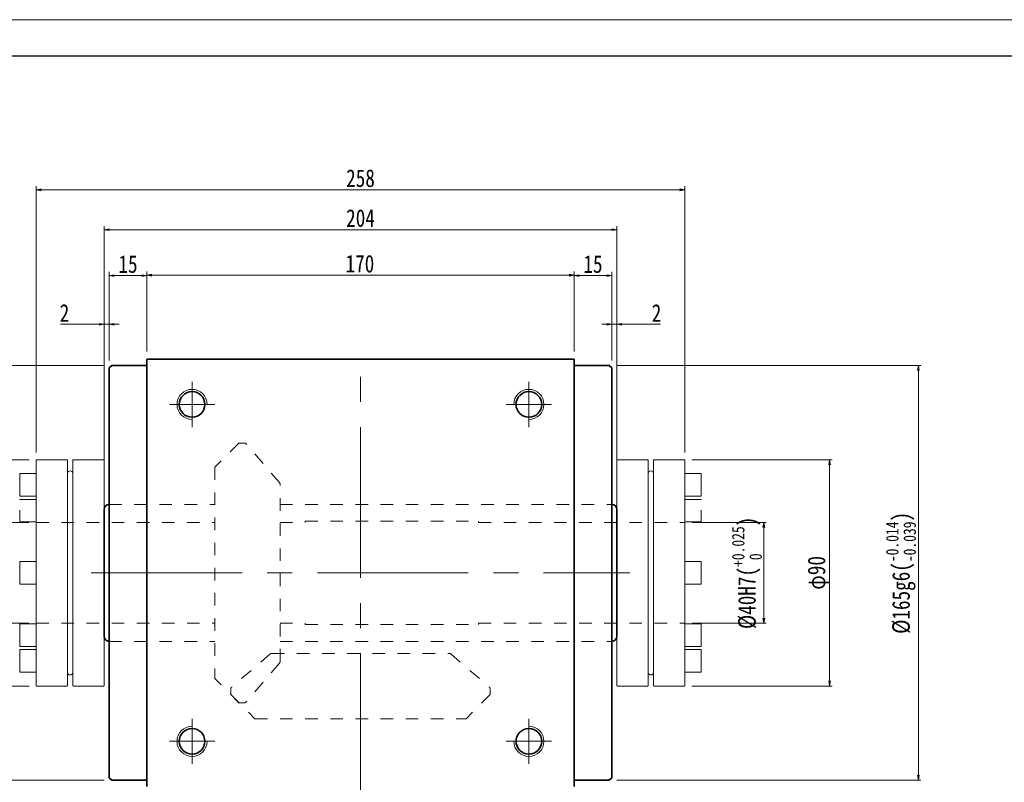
# Model space of a CAD drawing. Header units: millimetres. Extents: x 5237 to 6463, y 169 to 1031.
# Tile 4 of 7: x 5440 to 5831, y 728 to 1031. Entities that reach past the tile are written whole.
import ezdxf

# ---------------------------------------------------------------- set-up
doc = ezdxf.new("R2010")
doc.units = ezdxf.units.MM
doc.header["$LTSCALE"] = 5
doc.header["$PDSIZE"] = -1
doc.linetypes.add('点画线', pattern=[18, 12, -2, 2, -2])
doc.linetypes.add('虚线', pattern=[2, 1, -1])
doc.layers.get('0').update_dxf_attribs({"lineweight": 18})
for name, color, linetype, lineweight in [('中心线层', 1, '点画线', 18), ('图框_外框线', 7, 'Continuous', 18), ('尺寸线层', 3, 'Continuous', 18), ('粗实线层', 7, 'Continuous', 35)]:
    doc.layers.add(name, color=color, linetype=linetype, lineweight=lineweight)
doc.styles.add('宋体', font='SimSun.ttf', dxfattribs={"width": 0.8})
doc.dimstyles.new('A水平标注$0', dxfattribs={"dimtxt": 3.5, "dimasz": 2, "dimexe": 1.5, "dimexo": 3, "dimgap": 1.1, "dimtad": 1, "dimtoh": 1, "dimdec": 4, "dimdsep": 46, "dimtxsty": '宋体', "dimblk": 'OPEN', "dimcen": 3, "dimclrd": 3, "dimclre": 3, "dimclrt": 6, "dimadec": 0, "dimazin": 0, "dimtm": 1e-09, "dimtfac": 1, "dimtdec": 4, "dimtix": 1, "dimtmove": 0, "dimatfit": 3, "dimldrblk": 'OPEN', "dimfxl": 0, "dimlwd": 13, "dimlwe": 13, "dimarcsym": 0})
doc.dimstyles.new('D直径标注φ25', dxfattribs={"dimtxt": 3.5, "dimasz": 2, "dimexe": 1, "dimexo": 3, "dimtad": 1, "dimtoh": 1, "dimdec": 1, "dimdsep": 46, "dimtxsty": '宋体', "dimblk": 'OPEN', "dimcen": 3, "dimclrd": 3, "dimclre": 3, "dimclrt": 130, "dimadec": 0, "dimazin": 0, "dimtm": 1e-09, "dimtfac": 1, "dimtdec": 1, "dimtmove": 0, "dimatfit": 0, "dimldrblk": 'OPEN', "dimfxl": 0, "dimlwd": 13, "dimlwe": 13, "dimarcsym": 0})

# ---------------------------------------------------------------- blocks, each defined once
blk = doc.blocks.new('_Open')
at = {"color": 0, "linetype": 'ByBlock', "lineweight": -2}
for p, q in [((-1, 0.17), (0, 0)), ((-1, -0.17), (0, 0)), ((0, 0), (-1, 0))]:
    blk.add_line(p, q, dxfattribs=at)
blk = doc.blocks.new('*D19')
at = {"layer": 'Defpoints', "color": 0, "transparency": 16777216}
for p in [(5660.3, 929.75), (5490.3, 896.34), (5660.3, 896.34)]:
    blk.add_point(p, dxfattribs=at)
at = {"layer": '尺寸线层', "color": 3, "lineweight": 13, "transparency": 16777216}
for p, q in [((5490.3, 899.34), (5490.3, 931.25)), ((5492.3, 929.75), (5658.3, 929.75)), ((5660.3, 899.34), (5660.3, 931.25))]:
    blk.add_line(p, q, dxfattribs=at)
at = {"layer": '尺寸线层', "color": 3, "lineweight": 13, "transparency": 16777216, "xscale": 2, "yscale": 2, "zscale": 2, "rotation": 180}
blk.add_blockref('_Open', (5490.3, 929.75), dxfattribs=at)
at = {"layer": '尺寸线层', "color": 3, "lineweight": 13, "transparency": 16777216, "xscale": 2, "yscale": 2, "zscale": 2}
blk.add_blockref('_Open', (5660.3, 929.75), dxfattribs=at)
at = {"layer": '尺寸线层', "color": 6, "transparency": 16777216, "insert": (5575.07, 934.27), "char_height": 7, "attachment_point": 5, "style": '宋体', "bg_fill": 3, "box_fill_scale": 1.1, "bg_fill_color": 257, "bg_fill_transparency": 0}
blk.add_mtext('170', dxfattribs=at)
blk = doc.blocks.new('*D20')
at = {"layer": 'Defpoints', "color": 0, "transparency": 16777216}
for p in [(5475.3, 929.61), (5490.3, 896.34), (5475.3, 892.84)]:
    blk.add_point(p, dxfattribs=at)
at = {"layer": '尺寸线层', "color": 3, "lineweight": 13, "transparency": 16777216}
for p, q in [((5475.3, 895.84), (5475.3, 931.11)), ((5488.3, 929.61), (5477.3, 929.61)), ((5490.3, 899.34), (5490.3, 931.11))]:
    blk.add_line(p, q, dxfattribs=at)
at = {"layer": '尺寸线层', "color": 3, "lineweight": 13, "transparency": 16777216, "xscale": 2, "yscale": 2, "zscale": 2, "rotation": 180}
blk.add_blockref('_Open', (5475.3, 929.61), dxfattribs=at)
at = {"layer": '尺寸线层', "color": 3, "lineweight": 13, "transparency": 16777216, "xscale": 2, "yscale": 2, "zscale": 2}
blk.add_blockref('_Open', (5490.3, 929.61), dxfattribs=at)
at = {"layer": '尺寸线层', "color": 6, "transparency": 16777216, "insert": (5482.8, 934.11), "char_height": 7, "attachment_point": 5, "style": '宋体', "bg_fill": 3, "box_fill_scale": 1.1, "bg_fill_color": 257, "bg_fill_transparency": 0}
blk.add_mtext('15', dxfattribs=at)
blk = doc.blocks.new('*D21')
at = {"layer": 'Defpoints', "color": 0, "transparency": 16777216}
for p in [(5675.3, 929.61), (5660.3, 896.34), (5675.3, 892.84)]:
    blk.add_point(p, dxfattribs=at)
at = {"layer": '尺寸线层', "color": 3, "lineweight": 13, "transparency": 16777216}
for p, q in [((5660.3, 899.34), (5660.3, 931.11)), ((5662.3, 929.61), (5673.3, 929.61)), ((5675.3, 895.84), (5675.3, 931.11))]:
    blk.add_line(p, q, dxfattribs=at)
at = {"layer": '尺寸线层', "color": 3, "lineweight": 13, "transparency": 16777216, "xscale": 2, "yscale": 2, "zscale": 2, "rotation": 180}
blk.add_blockref('_Open', (5660.3, 929.61), dxfattribs=at)
at = {"layer": '尺寸线层', "color": 3, "lineweight": 13, "transparency": 16777216, "xscale": 2, "yscale": 2, "zscale": 2}
blk.add_blockref('_Open', (5675.3, 929.61), dxfattribs=at)
at = {"layer": '尺寸线层', "color": 6, "transparency": 16777216, "insert": (5667.8, 934.11), "char_height": 7, "attachment_point": 5, "style": '宋体', "bg_fill": 3, "box_fill_scale": 1.1, "bg_fill_color": 257, "bg_fill_transparency": 0}
blk.add_mtext('15', dxfattribs=at)
blk = doc.blocks.new('*D22')
at = {"layer": 'Defpoints', "color": 0, "transparency": 16777216}
for p in [(5473.3, 910.25), (5475.3, 892.84), (5473.3, 836.59)]:
    blk.add_point(p, dxfattribs=at)
at = {"layer": '尺寸线层', "color": 3, "lineweight": 13, "transparency": 16777216}
for p, q in [((5455.96, 910.25), (5460.16, 910.25)), ((5460.16, 910.25), (5471.3, 910.25)), ((5473.3, 839.59), (5473.3, 911.75)), ((5475.3, 910.25), (5473.3, 910.25)), ((5475.3, 895.84), (5475.3, 911.75)), ((5477.3, 910.25), (5479.3, 910.25))]:
    blk.add_line(p, q, dxfattribs=at)
at = {"layer": '尺寸线层', "color": 3, "lineweight": 13, "transparency": 16777216, "xscale": 2, "yscale": 2, "zscale": 2}
blk.add_blockref('_Open', (5473.3, 910.25), dxfattribs=at)
at = {"layer": '尺寸线层', "color": 3, "lineweight": 13, "transparency": 16777216, "xscale": 2, "yscale": 2, "zscale": 2, "rotation": 180}
blk.add_blockref('_Open', (5475.3, 910.25), dxfattribs=at)
at = {"layer": '尺寸线层', "color": 6, "transparency": 16777216, "insert": (5457.51, 914.73), "char_height": 7, "attachment_point": 5, "style": '宋体', "bg_fill": 3, "box_fill_scale": 1.1, "bg_fill_color": 257, "bg_fill_transparency": 0}
blk.add_mtext('2', dxfattribs=at)
blk = doc.blocks.new('*D23')
at = {"layer": 'Defpoints', "color": 0, "transparency": 16777216}
for p in [(5677.3, 910.25), (5675.3, 892.84), (5677.3, 836.59)]:
    blk.add_point(p, dxfattribs=at)
at = {"layer": '尺寸线层', "color": 3, "lineweight": 13, "transparency": 16777216}
for p, q in [((5673.3, 910.25), (5671.3, 910.25)), ((5675.3, 895.84), (5675.3, 911.75)), ((5675.3, 910.25), (5677.3, 910.25)), ((5677.3, 839.59), (5677.3, 911.75)), ((5690.43, 910.25), (5679.3, 910.25)), ((5694.63, 910.25), (5690.43, 910.25))]:
    blk.add_line(p, q, dxfattribs=at)
at = {"layer": '尺寸线层', "color": 3, "lineweight": 13, "transparency": 16777216, "xscale": 2, "yscale": 2, "zscale": 2}
blk.add_blockref('_Open', (5675.3, 910.25), dxfattribs=at)
at = {"layer": '尺寸线层', "color": 3, "lineweight": 13, "transparency": 16777216, "xscale": 2, "yscale": 2, "zscale": 2, "rotation": 180}
blk.add_blockref('_Open', (5677.3, 910.25), dxfattribs=at)
at = {"layer": '尺寸线层', "color": 6, "transparency": 16777216, "insert": (5693.08, 914.73), "char_height": 7, "attachment_point": 5, "style": '宋体', "bg_fill": 3, "box_fill_scale": 1.1, "bg_fill_color": 257, "bg_fill_transparency": 0}
blk.add_mtext('2', dxfattribs=at)
blk = doc.blocks.new('*D35')
at = {"layer": 'Defpoints', "color": 0, "transparency": 16777216}
for p in [(5704.3, 831.34), (5704.3, 791.34), (5735.77, 791.34)]:
    blk.add_point(p, dxfattribs=at)
at = {"layer": '尺寸线层', "color": 3, "lineweight": 13, "transparency": 16777216}
for p, q in [((5707.3, 831.34), (5736.77, 831.34)), ((5735.77, 829.34), (5735.77, 793.34)), ((5707.3, 791.34), (5736.77, 791.34))]:
    blk.add_line(p, q, dxfattribs=at)
at = {"layer": '尺寸线层', "color": 3, "lineweight": 13, "transparency": 16777216, "xscale": 2, "yscale": 2, "zscale": 2}
for p, rotation in [((5735.77, 831.34), 90), ((5735.77, 791.34), 270)]:
    blk.add_blockref('_Open', p, dxfattribs=dict(at, rotation=rotation))
at = {"layer": '尺寸线层', "color": 130, "transparency": 16777216, "insert": (5729.04, 811.34), "char_height": 7, "attachment_point": 5, "rotation": 90, "style": '宋体'}
blk.add_mtext('{\\A1;\\A1;%%C40H7({\\H0.707107x;\\S+0.025^  0;})}', dxfattribs=at)
blk = doc.blocks.new('*D36')
at = {"layer": 'Defpoints', "color": 0, "transparency": 16777216}
for p in [(5674.3, 893.84), (5674.3, 728.84), (5797.29, 728.84)]:
    blk.add_point(p, dxfattribs=at)
at = {"layer": '尺寸线层', "color": 3, "lineweight": 13, "transparency": 16777216}
for p, q in [((5677.3, 893.84), (5798.29, 893.84)), ((5797.29, 891.84), (5797.29, 730.84)), ((5677.3, 728.84), (5798.29, 728.84))]:
    blk.add_line(p, q, dxfattribs=at)
at = {"layer": '尺寸线层', "color": 3, "lineweight": 13, "transparency": 16777216, "xscale": 2, "yscale": 2, "zscale": 2}
for p, rotation in [((5797.29, 893.84), 90), ((5797.29, 728.84), 270)]:
    blk.add_blockref('_Open', p, dxfattribs=dict(at, rotation=rotation))
at = {"layer": '尺寸线层', "color": 130, "transparency": 16777216, "insert": (5790.34, 811.34), "char_height": 7, "attachment_point": 5, "rotation": 90, "style": '宋体'}
blk.add_mtext('{\\A1;\\A1;%%C165g6({\\H0.707107x;\\S-0.014^ -0.039;})}', dxfattribs=at)
blk = doc.blocks.new('*D37')
at = {"layer": 'Defpoints', "color": 0, "transparency": 16777216}
for p in [(5476.3, 893.84), (5377.46, 728.84), (5476.3, 728.84)]:
    blk.add_point(p, dxfattribs=at)
at = {"layer": '尺寸线层', "color": 3, "lineweight": 13, "transparency": 16777216}
for p, q in [((5473.3, 893.84), (5376.46, 893.84)), ((5377.46, 891.84), (5377.46, 730.84)), ((5473.3, 728.84), (5376.46, 728.84))]:
    blk.add_line(p, q, dxfattribs=at)
at = {"layer": '尺寸线层', "color": 3, "lineweight": 13, "transparency": 16777216, "xscale": 2, "yscale": 2, "zscale": 2}
for p, rotation in [((5377.46, 893.84), 90), ((5377.46, 728.84), 270)]:
    blk.add_blockref('_Open', p, dxfattribs=dict(at, rotation=rotation))
at = {"layer": '尺寸线层', "color": 130, "transparency": 16777216, "insert": (5370.51, 811.34), "char_height": 7, "attachment_point": 5, "rotation": 90, "style": '宋体'}
blk.add_mtext('{\\A1;\\A1;%%C165g6({\\H0.707107x;\\S-0.014^ -0.039;})}', dxfattribs=at)
blk = doc.blocks.new('*D38')
at = {"layer": 'Defpoints', "color": 0, "transparency": 16777216}
for p in [(5446.3, 831.34), (5420.57, 791.34), (5446.3, 791.34)]:
    blk.add_point(p, dxfattribs=at)
at = {"layer": '尺寸线层', "color": 3, "lineweight": 13, "transparency": 16777216}
for p, q in [((5443.3, 831.34), (5419.57, 831.34)), ((5420.57, 829.34), (5420.57, 793.34)), ((5443.3, 791.34), (5419.57, 791.34))]:
    blk.add_line(p, q, dxfattribs=at)
at = {"layer": '尺寸线层', "color": 3, "lineweight": 13, "transparency": 16777216, "xscale": 2, "yscale": 2, "zscale": 2}
for p, rotation in [((5420.57, 831.34), 90), ((5420.57, 791.34), 270)]:
    blk.add_blockref('_Open', p, dxfattribs=dict(at, rotation=rotation))
at = {"layer": '尺寸线层', "color": 130, "transparency": 16777216, "insert": (5413.84, 811.34), "char_height": 7, "attachment_point": 5, "rotation": 90, "style": '宋体'}
blk.add_mtext('{\\A1;\\A1;%%C40H7({\\H0.707107x;\\S+0.025^  0;})}', dxfattribs=at)
blk = doc.blocks.new('*D39')
at = {"layer": 'Defpoints', "color": 0, "transparency": 16777216}
for p in [(5473.3, 947.81), (5473.3, 836.59), (5677.3, 836.59)]:
    blk.add_point(p, dxfattribs=at)
at = {"layer": '尺寸线层', "color": 3, "lineweight": 13, "transparency": 16777216}
for p, q in [((5473.3, 839.59), (5473.3, 949.31)), ((5677.3, 839.59), (5677.3, 949.31)), ((5675.3, 947.81), (5475.3, 947.81))]:
    blk.add_line(p, q, dxfattribs=at)
at = {"layer": '尺寸线层', "color": 3, "lineweight": 13, "transparency": 16777216, "xscale": 2, "yscale": 2, "zscale": 2, "rotation": 180}
blk.add_blockref('_Open', (5473.3, 947.81), dxfattribs=at)
at = {"layer": '尺寸线层', "color": 3, "lineweight": 13, "transparency": 16777216, "xscale": 2, "yscale": 2, "zscale": 2}
blk.add_blockref('_Open', (5677.3, 947.81), dxfattribs=at)
at = {"layer": '尺寸线层', "color": 6, "transparency": 16777216, "insert": (5575.3, 952.41), "char_height": 7, "attachment_point": 5, "style": '宋体', "bg_fill": 3, "box_fill_scale": 1.1, "bg_fill_color": 256, "bg_fill_true_color": 13158600, "bg_fill_transparency": 0}
blk.add_mtext('204', dxfattribs=at)
blk = doc.blocks.new('*D41')
at = {"layer": 'Defpoints', "color": 0, "transparency": 16777216}
for p in [(5446.3, 963.69), (5446.3, 856.19), (5704.3, 856.19)]:
    blk.add_point(p, dxfattribs=at)
at = {"layer": '尺寸线层', "color": 3, "lineweight": 13, "transparency": 16777216}
for p, q in [((5446.3, 859.19), (5446.3, 965.19)), ((5704.3, 859.19), (5704.3, 965.19)), ((5702.3, 963.69), (5448.3, 963.69))]:
    blk.add_line(p, q, dxfattribs=at)
at = {"layer": '尺寸线层', "color": 3, "lineweight": 13, "transparency": 16777216, "xscale": 2, "yscale": 2, "zscale": 2, "rotation": 180}
blk.add_blockref('_Open', (5446.3, 963.69), dxfattribs=at)
at = {"layer": '尺寸线层', "color": 3, "lineweight": 13, "transparency": 16777216, "xscale": 2, "yscale": 2, "zscale": 2}
blk.add_blockref('_Open', (5704.3, 963.69), dxfattribs=at)
at = {"layer": '尺寸线层', "color": 6, "transparency": 16777216, "insert": (5575.3, 968.29), "char_height": 7, "attachment_point": 5, "style": '宋体', "bg_fill": 3, "box_fill_scale": 1.1, "bg_fill_color": 256, "bg_fill_true_color": 13158600, "bg_fill_transparency": 0}
blk.add_mtext('258', dxfattribs=at)
blk = doc.blocks.new('*D42')
at = {"layer": 'Defpoints', "color": 0, "transparency": 16777216}
for p in [(5446.45, 856.34), (5396.69, 766.34), (5446.45, 766.34)]:
    blk.add_point(p, dxfattribs=at)
at = {"layer": '尺寸线层', "color": 3, "lineweight": 13, "transparency": 16777216}
for p, q in [((5443.45, 856.34), (5395.69, 856.34)), ((5396.69, 854.34), (5396.69, 768.34)), ((5443.45, 766.34), (5395.69, 766.34))]:
    blk.add_line(p, q, dxfattribs=at)
at = {"layer": '尺寸线层', "color": 3, "lineweight": 13, "transparency": 16777216, "xscale": 2, "yscale": 2, "zscale": 2}
for p, rotation in [((5396.69, 856.34), 90), ((5396.69, 766.34), 270)]:
    blk.add_blockref('_Open', p, dxfattribs=dict(at, rotation=rotation))
at = {"layer": '尺寸线层', "color": 130, "transparency": 16777216, "insert": (5392.4, 811.34), "char_height": 7, "attachment_point": 5, "rotation": 90, "style": '宋体'}
blk.add_mtext('φ90', dxfattribs=at)
blk = doc.blocks.new('*D43')
at = {"layer": 'Defpoints', "color": 0, "transparency": 16777216}
for p in [(5704.15, 856.34), (5704.15, 766.34), (5761.94, 766.34)]:
    blk.add_point(p, dxfattribs=at)
at = {"layer": '尺寸线层', "color": 3, "lineweight": 13, "transparency": 16777216}
for p, q in [((5707.15, 856.34), (5762.94, 856.34)), ((5761.94, 854.34), (5761.94, 768.34)), ((5707.15, 766.34), (5762.94, 766.34))]:
    blk.add_line(p, q, dxfattribs=at)
at = {"layer": '尺寸线层', "color": 3, "lineweight": 13, "transparency": 16777216, "xscale": 2, "yscale": 2, "zscale": 2}
for p, rotation in [((5761.94, 856.34), 90), ((5761.94, 766.34), 270)]:
    blk.add_blockref('_Open', p, dxfattribs=dict(at, rotation=rotation))
at = {"layer": '尺寸线层', "color": 130, "transparency": 16777216, "insert": (5757.66, 811.34), "char_height": 7, "attachment_point": 5, "rotation": 90, "style": '宋体'}
blk.add_mtext('φ90', dxfattribs=at)

msp = doc.modelspace()

# ---------------------------------------------------------------- linework, layer by layer
at = {"color": 6, "linetype": '虚线', "lineweight": 18}
for p, q in [((5526.94507, 862.99119), (5517.29507, 853.34119)), ((5526.94507, 862.99119), (5529.07003, 862.99119)), ((5543.04358, 847.26103), (5529.82854, 862.64285)), ((5517.29507, 853.34119), (5517.29507, 769.34119)), ((5543.28507, 776.07301), (5543.28507, 846.60937)), ((5446.29507, 831.34119), (5517.29507, 831.34119)), ((5543.28507, 831.34119), (5553.29507, 831.34119)), ((5553.29507, 831.84119), (5622.29507, 831.84119)), ((5553.29507, 831.84119), (5553.29507, 831.34119)), ((5622.29507, 831.84119), (5622.29507, 831.34119)), ((5622.29507, 831.34119), (5704.29507, 831.34119)), ((5446.29507, 791.34119), (5517.29507, 791.34119)), ((5543.28507, 791.34119), (5553.29507, 791.34119)), ((5553.29507, 790.84119), (5553.29507, 791.34119)), ((5553.29507, 790.84119), (5622.29507, 790.84119)), ((5622.29507, 791.34119), (5704.29507, 791.34119)), ((5622.29507, 790.84119), (5622.29507, 791.34119)), ((5475.29507, 784.09119), (5517.29507, 784.09119)), ((5543.28507, 784.09119), (5675.29507, 784.09119)), ((5539.37523, 779.0897), (5523.99341, 765.87466)), ((5540.02689, 779.33119), (5610.56326, 779.33119)), ((5611.21492, 779.0897), (5626.59674, 765.87466)), ((5543.04358, 775.42135), (5529.82854, 760.03953)), ((5526.94507, 759.69119), (5517.29507, 769.34119)), ((5523.64507, 762.99119), (5523.64507, 765.11615)), ((5626.94507, 762.99119), (5626.94507, 765.11615)), ((5523.64507, 762.99119), (5533.29507, 753.34119)), ((5626.94507, 762.99119), (5617.29507, 753.34119)), ((5526.94507, 759.69119), (5529.07003, 759.69119)), ((5533.29507, 753.34119), (5617.29507, 753.34119))]:
    msp.add_line(p, q, dxfattribs=at)
at = {"color": 7, "linetype": 'Continuous', "lineweight": 15}
for p, q in [((5446.29507, 811.34119), (5446.29507, 856.19119)), ((5704.29507, 811.34119), (5704.29507, 856.19119)), ((5439.69507, 850.69119), (5439.69507, 841.99119)), ((5446.14507, 850.84119), (5439.84507, 850.84119)), ((5704.44507, 850.84119), (5710.74507, 850.84119)), ((5710.89507, 850.69119), (5710.89507, 841.99119)), ((5439.84507, 841.84119), (5446.14507, 841.84119)), ((5446.14507, 840.58993), (5439.84507, 840.58993)), ((5710.74507, 841.84119), (5704.44507, 841.84119)), ((5704.44507, 840.58993), (5710.74507, 840.58993)), ((5439.69507, 836.26137), (5439.69507, 831.71963)), ((5439.69507, 835.91848), (5439.69507, 833.01401)), ((5710.89507, 836.26137), (5710.89507, 831.71963)), ((5710.89507, 835.91848), (5710.89507, 833.01401)), ((5439.84507, 831.58993), (5446.14507, 831.58993)), ((5710.74507, 831.58993), (5704.44507, 831.58993)), ((5439.69507, 815.69119), (5439.69507, 806.99119)), ((5446.14507, 815.84119), (5439.84507, 815.84119)), ((5704.44507, 815.84119), (5710.74507, 815.84119)), ((5710.89507, 815.69119), (5710.89507, 806.99119)), ((5446.29507, 766.49119), (5446.29507, 811.34119)), ((5460.87507, 766.49119), (5460.87507, 811.34119)), ((5689.71507, 766.49119), (5689.71507, 811.34119)), ((5704.29507, 766.49119), (5704.29507, 811.34119)), ((5439.84507, 806.84119), (5446.14507, 806.84119)), ((5710.74507, 806.84119), (5704.44507, 806.84119)), ((5439.69507, 790.93862), (5439.69507, 789.66837)), ((5439.69507, 789.66837), (5439.69507, 782.23181)), ((5446.14507, 791.09245), (5439.84507, 791.09245)), ((5704.44507, 791.09245), (5710.74507, 791.09245)), ((5710.89507, 790.93862), (5710.89507, 789.66837)), ((5710.89507, 789.66837), (5710.89507, 782.23181)), ((5439.69507, 780.69119), (5439.69507, 771.99119)), ((5439.84507, 782.09245), (5446.14507, 782.09245)), ((5446.14507, 780.84119), (5439.84507, 780.84119)), ((5710.74507, 782.09245), (5704.44507, 782.09245)), ((5704.44507, 780.84119), (5710.74507, 780.84119)), ((5710.89507, 780.69119), (5710.89507, 771.99119)), ((5446.29507, 776.34119), (5446.29507, 771.99068)), ((5704.29507, 776.34119), (5704.29507, 771.99068)), ((5439.84507, 771.84119), (5446.14507, 771.84119)), ((5710.74507, 771.84119), (5704.44507, 771.84119)), ((5446.44507, 766.34119), (5458.56507, 766.34119)), ((5461.02507, 766.34119), (5473.14507, 766.34119)), ((5689.56507, 766.34119), (5677.44507, 766.34119)), ((5704.14507, 766.34119), (5692.02507, 766.34119))]:
    msp.add_line(p, q, dxfattribs=at)
at = {"color": 6, "linetype": '虚线', "lineweight": 18}
for centre, start, end in [((5529.07003, 861.99119), 40.667, 90), ((5542.28507, 846.60937), 0, 40.667), ((5540.02689, 778.33119), 90, 130.667), ((5542.28507, 776.07301), 319.333, 0), ((5610.56326, 778.33119), 49.333, 90), ((5524.64507, 765.11615), 130.667, 180), ((5625.94507, 765.11615), 0, 49.333), ((5529.07003, 760.69119), 270, 319.333)]:
    msp.add_arc(centre, 1, start, end, dxfattribs=at)
at = {"color": 7, "linetype": 'Continuous', "lineweight": 15}
for centre, radius, start, end in [((5446.44507, 856.19119), 0.15, 90, 180.0000042), ((5704.14507, 856.19119), 0.15, 359.9999956, 89.9999999), ((5439.84507, 850.69119), 0.15, 90, 180), ((5446.14507, 850.69119), 0.15, 0, 90), ((5704.44507, 850.69119), 0.15, 90, 180), ((5710.74507, 850.69119), 0.15, 0, 90), ((5439.84507, 841.99119), 0.15, 180, 270), ((5446.14507, 841.99119), 0.15, 270, 360), ((5446.16382, 839.13933), 0.1339, 11.4215699, 98.0489953), ((5704.44507, 841.99119), 0.15, 180, 270), ((5704.42632, 839.13933), 0.1339, 81.9510047, 168.5784301), ((5710.74507, 841.99119), 0.15, 270, 360), ((5439.82632, 833.04053), 0.1339, 191.4216691, 278.0488961), ((5446.16382, 833.04053), 0.1339, 261.9518826, 348.5775522), ((5704.42633, 833.04053), 0.1339, 191.4224478, 278.0481174), ((5710.76382, 833.04053), 0.1339, 261.9511039, 348.5783309), ((5439.84507, 815.69119), 0.15, 90, 180), ((5446.14507, 815.69119), 0.15, 0, 90), ((5704.44507, 815.69119), 0.15, 90, 180), ((5710.74507, 815.69119), 0.15, 0, 90), ((5439.84507, 806.99119), 0.15, 180, 270), ((5446.14507, 806.99119), 0.15, 270, 0), ((5704.44507, 806.99119), 0.15, 180, 270), ((5710.74507, 806.99119), 0.15, 270, 0), ((5439.82632, 789.64185), 0.1339, 81.9511039, 168.5783309), ((5446.16382, 789.64185), 0.1339, 11.4224478, 98.0481174), ((5704.42633, 789.64185), 0.1339, 81.9518826, 168.5775522), ((5710.76382, 789.64185), 0.1339, 11.4216691, 98.0488961), ((5439.82632, 783.54305), 0.1339, 191.4207913, 278.049774), ((5439.84507, 780.69119), 0.15, 90, 180), ((5446.14507, 780.69119), 0.15, 0, 90), ((5704.44507, 780.69119), 0.15, 90, 180), ((5710.76382, 783.54305), 0.1339, 261.950226, 348.5792087), ((5710.74507, 780.69119), 0.15, 0, 90), ((5439.84507, 771.99119), 0.15, 180, 270), ((5446.14507, 771.99119), 0.15, 270, 0), ((5459.79507, 771.84119), 1.08, 180, 360), ((5690.79507, 771.84119), 1.08, 180, 0), ((5704.44507, 771.99119), 0.15, 180, 270), ((5710.74507, 771.99119), 0.15, 270, 0), ((5446.44507, 766.49119), 0.15, 180.0000044, 270.0000086), ((5458.56507, 766.49119), 0.15, 270, 0.0000042), ((5461.02507, 766.49119), 0.15, 180.0000044, 270.0000086), ((5473.14507, 766.49119), 0.15, 270, 0.0000042), ((5677.44507, 766.49119), 0.15, 180.0000044, 270.0000086), ((5689.56507, 766.49119), 0.15, 270.0000001, 0.0000044), ((5692.02507, 766.49119), 0.15, 180.0000044, 270.0000086), ((5704.14507, 766.49119), 0.15, 270.0000001, 0.0000044)]:
    msp.add_arc(centre, radius, start, end, dxfattribs=at)
for points, knots in [([(5439.84507, 840.58993), (5439.82634, 840.58788), (5439.78797, 840.58369), (5439.73629, 840.54809), (5439.70126, 840.49552), (5439.6971, 840.45583), (5439.69507, 840.43655)], [0, 0, 0, 0, 0.0583010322, 0.1194261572, 0.1802689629, 0.2377302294, 0.2377302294, 0.2377302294, 0.2377302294]), ([(5446.29507, 840.43655), (5446.29305, 840.45583), (5446.28889, 840.49552), (5446.25386, 840.54809), (5446.20218, 840.58369), (5446.16381, 840.58788), (5446.14507, 840.58993)], [0, 0, 0, 0, 0.0574612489, 0.1183047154, 0.1794277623, 0.2377299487, 0.2377299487, 0.2377299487, 0.2377299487]), ([(5704.29507, 840.43655), (5704.2971, 840.45583), (5704.30126, 840.49552), (5704.33629, 840.54809), (5704.38797, 840.58369), (5704.42634, 840.58788), (5704.44507, 840.58993)], [0, 0, 0, 0, 0.0574612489, 0.1183047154, 0.1794277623, 0.2377299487, 0.2377299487, 0.2377299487, 0.2377299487]), ([(5710.74507, 840.58993), (5710.76381, 840.58788), (5710.80218, 840.58369), (5710.85386, 840.54809), (5710.88889, 840.49552), (5710.89305, 840.45583), (5710.89507, 840.43655)], [0, 0, 0, 0, 0.0583010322, 0.1194261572, 0.1802689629, 0.2377302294, 0.2377302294, 0.2377302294, 0.2377302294]), ([(5439.69507, 831.74331), (5439.6971, 831.72403), (5439.70126, 831.68434), (5439.73629, 831.63177), (5439.78797, 831.59617), (5439.82634, 831.59197), (5439.84507, 831.58993)], [0, 0, 0, 0, 0.057461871, 0.1183033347, 0.1794279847, 0.2377296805, 0.2377296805, 0.2377296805, 0.2377296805]), ([(5446.14507, 831.58993), (5446.16381, 831.59197), (5446.20218, 831.59617), (5446.25386, 831.63177), (5446.28889, 831.68433), (5446.29305, 831.72403), (5446.29507, 831.74331)], [0, 0, 0, 0, 0.0583028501, 0.1194254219, 0.1802675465, 0.2377293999, 0.2377293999, 0.2377293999, 0.2377293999]), ([(5704.44507, 831.58993), (5704.42634, 831.59197), (5704.38797, 831.59617), (5704.33629, 831.63177), (5704.30126, 831.68433), (5704.2971, 831.72403), (5704.29507, 831.74331)], [0, 0, 0, 0, 0.0583028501, 0.1194254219, 0.1802675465, 0.2377293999, 0.2377293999, 0.2377293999, 0.2377293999]), ([(5710.89507, 831.74331), (5710.89305, 831.72403), (5710.88889, 831.68434), (5710.85386, 831.63177), (5710.80218, 831.59617), (5710.76381, 831.59197), (5710.74507, 831.58993)], [0, 0, 0, 0, 0.057461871, 0.1183033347, 0.1794279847, 0.2377296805, 0.2377296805, 0.2377296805, 0.2377296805]), ([(5439.84507, 791.09245), (5439.82634, 791.09041), (5439.78797, 791.08621), (5439.73629, 791.05061), (5439.70126, 790.99804), (5439.6971, 790.95835), (5439.69507, 790.93907)], [0, 0, 0, 0, 0.0583016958, 0.1194263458, 0.1802678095, 0.2377296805, 0.2377296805, 0.2377296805, 0.2377296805]), ([(5446.29507, 790.93907), (5446.29305, 790.95835), (5446.28889, 790.99805), (5446.25386, 791.05061), (5446.20218, 791.08621), (5446.16381, 791.09041), (5446.14507, 791.09245)], [0, 0, 0, 0, 0.0574618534, 0.118303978, 0.1794265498, 0.2377293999, 0.2377293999, 0.2377293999, 0.2377293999]), ([(5704.29507, 790.93907), (5704.2971, 790.95835), (5704.30126, 790.99805), (5704.33629, 791.05061), (5704.38797, 791.08621), (5704.42634, 791.09041), (5704.44507, 791.09245)], [0, 0, 0, 0, 0.0574618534, 0.118303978, 0.1794265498, 0.2377293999, 0.2377293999, 0.2377293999, 0.2377293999]), ([(5710.74507, 791.09245), (5710.76381, 791.09041), (5710.80218, 791.08621), (5710.85386, 791.05061), (5710.88889, 790.99804), (5710.89305, 790.95835), (5710.89507, 790.93907)], [0, 0, 0, 0, 0.0583016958, 0.1194263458, 0.1802678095, 0.2377296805, 0.2377296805, 0.2377296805, 0.2377296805]), ([(5439.69507, 782.24583), (5439.6971, 782.22655), (5439.70126, 782.18686), (5439.73629, 782.13429), (5439.78797, 782.09869), (5439.82634, 782.0945), (5439.84507, 782.09245)], [0, 0, 0, 0, 0.0574612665, 0.1183040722, 0.1794291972, 0.2377302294, 0.2377302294, 0.2377302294, 0.2377302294]), ([(5446.14507, 782.09245), (5446.16381, 782.0945), (5446.20218, 782.09869), (5446.25386, 782.13429), (5446.28889, 782.18686), (5446.29305, 782.22655), (5446.29507, 782.24583)], [0, 0, 0, 0, 0.0583021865, 0.1194252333, 0.1802686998, 0.2377299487, 0.2377299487, 0.2377299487, 0.2377299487]), ([(5704.44507, 782.09245), (5704.42634, 782.0945), (5704.38797, 782.09869), (5704.33629, 782.13429), (5704.30126, 782.18686), (5704.2971, 782.22655), (5704.29507, 782.24583)], [0, 0, 0, 0, 0.0583021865, 0.1194252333, 0.1802686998, 0.2377299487, 0.2377299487, 0.2377299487, 0.2377299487]), ([(5710.89507, 782.24583), (5710.89305, 782.22655), (5710.88889, 782.18686), (5710.85386, 782.13429), (5710.80218, 782.09869), (5710.76381, 782.0945), (5710.74507, 782.09245)], [0, 0, 0, 0, 0.0574612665, 0.1183040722, 0.1794291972, 0.2377302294, 0.2377302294, 0.2377302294, 0.2377302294])]:
    msp.add_open_spline(points, degree=3, knots=knots, dxfattribs=at)
at = {"layer": '中心线层'}
for p, q in [((5575.29507, 719.34119), (5575.29507, 899.34119)), ((5508.29507, 869.34119), (5508.29507, 887.34119)), ((5642.29507, 887.34119), (5642.29507, 869.34119)), ((5499.29507, 878.34119), (5517.29507, 878.34119)), ((5633.29507, 878.34119), (5651.29507, 878.34119)), ((5468.17023, 811.34119), (5682.41992, 811.34119)), ((5508.29507, 735.34119), (5508.29507, 753.34119)), ((5642.29507, 753.34119), (5642.29507, 735.34119)), ((5517.29507, 744.34119), (5499.29507, 744.34119)), ((5651.29507, 744.34119), (5633.29507, 744.34119))]:
    msp.add_line(p, q, dxfattribs=at)
at = {"layer": '粗实线层'}
for p, q in [((5476.29507, 893.84119), (5475.29507, 892.84119)), ((5490.29507, 893.84119), (5476.29507, 893.84119)), ((5490.29507, 726.34119), (5490.29507, 896.34119)), ((5490.29507, 896.34119), (5660.29507, 896.34119)), ((5660.29507, 726.34119), (5660.29507, 896.34119)), ((5660.29507, 893.84119), (5674.29507, 893.84119)), ((5674.29507, 893.84119), (5675.29507, 892.84119)), ((5475.29507, 892.84119), (5475.29507, 729.84119)), ((5675.29507, 892.84119), (5675.29507, 729.84119)), ((5473.29507, 836.59119), (5473.29507, 786.09119)), ((5677.29507, 836.59119), (5677.29507, 786.09119)), ((5475.29507, 729.84119), (5476.29507, 728.84119)), ((5490.29507, 728.84119), (5476.29507, 728.84119)), ((5660.29507, 728.84119), (5674.29507, 728.84119)), ((5675.29507, 729.84119), (5674.29507, 728.84119))]:
    msp.add_line(p, q, dxfattribs=at)
for centre in [(5508.29507, 878.34119), (5642.29507, 878.34119), (5508.29507, 744.34119), (5642.29507, 744.34119)]:
    msp.add_circle(centre, 5.1, dxfattribs=at)
at = {"layer": '粗实线层', "lineweight": 18}
for centre, start, end in [((5508.29507, 878.34119), 360, 270), ((5642.29507, 878.34119), 270, 180), ((5508.29507, 744.34119), 90, 360), ((5642.29507, 744.34119), 180, 90)]:
    msp.add_arc(centre, 6, start, end, dxfattribs=at)
at = {"layer": '粗实线层'}
for centre, start, end in [((5475.29507, 836.59119), 90, 180), ((5675.29507, 836.59119), 0, 90), ((5475.29507, 786.09119), 180, 270), ((5475.29507, 786.09119), 180, 270), ((5675.29507, 786.09119), 270, 0), ((5675.29507, 786.09119), 270, 0)]:
    msp.add_arc(centre, 2, start, end, dxfattribs=at)

# ---------------------------------------------------------------- dimensions: what is measured, and where the dimension line sits
at = {"layer": '尺寸线层'}
for base, p1, p2, override, picture, middle in [((5420.56955, 791.34119), (5446.29507, 831.34119), (5446.29507, 791.34119), {"dimtxt": 7, "dimpost": 'φ<>', "dimtp": 0.025, "dimtm": 0, "dimtdec": 3, "dimtfill": 0, "dimtzin": 8}, '*D38', (5420.56955, 811.34119)), ((5735.76816, 791.34119), (5704.29507, 831.34119), (5704.29507, 791.34119), {"dimtxt": 7, "dimpost": 'φ<>', "dimtp": 0.025, "dimtm": 0, "dimtdec": 3, "dimtfill": 0}, '*D35', (5735.76816, 811.34119))]:
    dim = msp.add_linear_dim(base=base, p1=p1, p2=p2, angle=270, text='{\\A1;\\A1;%%C40H7({\\H0.707107x;\\S+0.025^  0;})}', dimstyle='D直径标注φ25', override=override, dxfattribs=at)
    dim.commit()
    dim.dimension.update_dxf_attribs({"geometry": picture, "text_midpoint": middle, "dimtype": 160})

# ---------------------------------------------------------------- next in the draw order: dimensions: what is measured, and where the dimension line sits
dim = msp.add_linear_dim(base=(5660.29507, 929.74673), p1=(5490.29507, 896.34119), p2=(5660.29507, 896.34119), dimstyle='A水平标注$0', override={"dimtxt": 7, "dimblk": 'Open', "dimtfill": 1, "dimtfillclr": 256}, dxfattribs=at)
dim.commit()
dim.dimension.update_dxf_attribs({"geometry": '*D19', "text_midpoint": (5575.07204, 929.74673), "dimtype": 160})

# ---------------------------------------------------------------- next in the draw order: dimensions: what is measured, and where the dimension line sits
dim = msp.add_linear_dim(base=(5475.29507, 929.61022), p1=(5490.29507, 896.34119), p2=(5475.29507, 892.84119), dimstyle='A水平标注$0', override={"dimtxt": 7, "dimblk": 'Open', "dimtfill": 1, "dimtfillclr": 256}, dxfattribs=at)
dim.commit()
dim.dimension.update_dxf_attribs({"geometry": '*D20', "text_midpoint": (5482.79507, 929.61022), "dimtype": 160})
dim = msp.add_linear_dim(base=(5675.29507, 929.61022), p1=(5660.29507, 896.34119), p2=(5675.29507, 892.84119), angle=0, dimstyle='A水平标注$0', override={"dimtxt": 7, "dimblk": 'Open', "dimtfill": 1, "dimtfillclr": 256}, dxfattribs=at)
dim.commit()
dim.dimension.update_dxf_attribs({"geometry": '*D21', "text_midpoint": (5667.79507, 929.61022), "dimtype": 160})

# ---------------------------------------------------------------- next in the draw order: dimensions: what is measured, and where the dimension line sits
for base, p1, p2, picture, middle in [((5473.29507, 910.25022), (5475.29507, 892.84119), (5473.29507, 836.59119), '*D22', (5457.50902, 910.25022)), ((5677.29507, 910.25022), (5675.29507, 892.84119), (5677.29507, 836.59119), '*D23', (5693.08113, 910.25022))]:
    dim = msp.add_linear_dim(base=base, p1=p1, p2=p2, dimstyle='A水平标注$0', override={"dimtxt": 7, "dimblk": 'Open', "dimtfill": 1, "dimtfillclr": 256}, dxfattribs=at)
    dim.commit()
    dim.dimension.update_dxf_attribs({"geometry": picture, "text_midpoint": middle, "dimtype": 160})

# ---------------------------------------------------------------- next in the draw order: linework, layer by layer
at = {"color": 7, "linetype": 'Continuous', "lineweight": 15}
for p, q in [((5458.56507, 856.34119), (5446.44507, 856.34119)), ((5458.71507, 856.19119), (5458.71507, 766.49119)), ((5460.87507, 811.34119), (5460.87507, 856.19119)), ((5689.71507, 811.34119), (5689.71507, 856.19119)), ((5691.87507, 856.19119), (5691.87507, 766.49119)), ((5692.02507, 856.34119), (5704.14507, 856.34119))]:
    msp.add_line(p, q, dxfattribs=at)
at = {"color": 6, "linetype": '虚线', "lineweight": 18}
for p, q in [((5475.29507, 838.59119), (5517.29507, 838.59119)), ((5543.28507, 838.59119), (5675.29507, 838.59119))]:
    msp.add_line(p, q, dxfattribs=at)
at = {"color": 7, "linetype": 'Continuous', "lineweight": 15}
for centre, radius, start, end in [((5458.56507, 856.19119), 0.15, 359.9999956, 89.9999999), ((5461.02507, 856.19119), 0.15, 90, 180.0000042), ((5689.56507, 856.19119), 0.15, 359.9999956, 89.9999999), ((5692.02507, 856.19119), 0.15, 89.9999914, 179.9999956), ((5459.79507, 850.84119), 1.08, 0, 180), ((5690.79507, 850.84119), 1.08, 0, 180)]:
    msp.add_arc(centre, radius, start, end, dxfattribs=at)
at = {"layer": '粗实线层'}
for p, q in [((5473.29507, 836.59119), (5473.29507, 786.09119)), ((5677.29507, 836.59119), (5677.29507, 786.09119))]:
    msp.add_line(p, q, dxfattribs=at)
for centre, start, end in [((5475.29507, 836.59119), 90, 180), ((5675.29507, 836.59119), 0, 90)]:
    msp.add_arc(centre, 2, start, end, dxfattribs=at)

# ---------------------------------------------------------------- next in the draw order: dimensions: what is measured, and where the dimension line sits
at = {"layer": '尺寸线层'}
for base, p1, p2, override, picture, middle in [((5377.4603, 728.84119), (5476.29507, 893.84119), (5476.29507, 728.84119), {"dimtxt": 7, "dimpost": 'φ<>', "dimtp": -0.014, "dimtm": 0.039, "dimtdec": 3, "dimtfill": 0}, '*D37', (5370.5064, 811.34119)), ((5797.29098, 728.84119), (5674.29507, 893.84119), (5674.29507, 728.84119), {"dimtxt": 7, "dimpost": 'φ<>', "dimtp": 0.025, "dimtm": 0, "dimtdec": 3, "dimtfill": 0}, '*D36', (5790.33708, 811.34119))]:
    dim = msp.add_linear_dim(base=base, p1=p1, p2=p2, angle=270, text='{\\A1;\\A1;%%C165g6({\\H0.707107x;\\S-0.014^ -0.039;})}', dimstyle='D直径标注φ25', override=override, dxfattribs=at)
    dim.commit()
    dim.dimension.update_dxf_attribs({"geometry": picture, "text_midpoint": middle})

# ---------------------------------------------------------------- next in the draw order: dimensions: what is measured, and where the dimension line sits
dim = msp.add_linear_dim(base=(5473.29507, 947.81001), p1=(5677.29507, 836.59119), p2=(5473.29507, 836.59119), dimstyle='A水平标注$0', override={"dimtxt": 7}, dxfattribs=at)
dim.commit()
dim.dimension.update_dxf_attribs({"geometry": '*D39', "text_midpoint": (5575.29507, 947.81001), "dimtype": 160})

# ---------------------------------------------------------------- next in the draw order: linework, layer by layer
at = {"color": 7, "linetype": 'Continuous', "lineweight": 15}
for p, q in [((5473.14507, 856.34119), (5461.02507, 856.34119)), ((5473.29507, 856.19119), (5473.29507, 766.49119)), ((5677.29507, 856.19119), (5677.29507, 766.49119)), ((5677.44507, 856.34119), (5689.56507, 856.34119))]:
    msp.add_line(p, q, dxfattribs=at)
for centre, start, end in [((5473.14507, 856.19119), 359.9999956, 89.9999999), ((5677.44507, 856.19119), 89.9999914, 179.9999956)]:
    msp.add_arc(centre, 0.15, start, end, dxfattribs=at)
at = {"layer": '图框_外框线', "color": 3}
msp.add_lwpolyline([(5243.02858, 168.83731), (6462.77245, 168.83731), (6462.77245, 1031.37048), (5243.02858, 1031.37048)], close=True, dxfattribs=at)
at = {"layer": '图框_外框线', "color": 3, "lineweight": 25}
msp.add_lwpolyline([(5315.63238, 183.35807), (6448.25169, 183.35807), (6448.25169, 1016.84972), (5315.63238, 1016.84972)], close=True, dxfattribs=at)

# ---------------------------------------------------------------- next in the draw order: dimensions: what is measured, and where the dimension line sits
at = {"layer": '尺寸线层'}
dim = msp.add_linear_dim(base=(5446.29507, 963.69102), p1=(5704.29507, 856.19119), p2=(5446.29507, 856.19119), dimstyle='A水平标注$0', override={"dimtxt": 7}, dxfattribs=at)
dim.commit()
dim.dimension.update_dxf_attribs({"geometry": '*D41', "text_midpoint": (5575.29507, 968.29102)})

# ---------------------------------------------------------------- next in the draw order: dimensions: what is measured, and where the dimension line sits
for base, p1, p2, override, picture, middle in [((5396.6864, 766.34119), (5446.44507, 856.34119), (5446.44507, 766.34119), {"dimtxt": 7, "dimpost": 'φ<>', "dimtfill": 0}, '*D42', (5392.40498, 811.34119)), ((5761.93821, 766.34119), (5704.14507, 856.34119), (5704.14507, 766.34119), {"dimtxt": 7, "dimpost": 'φ<>', "dimtp": 0.025, "dimtm": 0, "dimtdec": 3, "dimtfill": 0}, '*D43', (5757.65679, 811.34119))]:
    dim = msp.add_linear_dim(base=base, p1=p1, p2=p2, angle=90, dimstyle='D直径标注φ25', override=override, dxfattribs=at)
    dim.commit()
    dim.dimension.update_dxf_attribs({"geometry": picture, "text_midpoint": middle})

doc.saveas('drawing.dxf')
